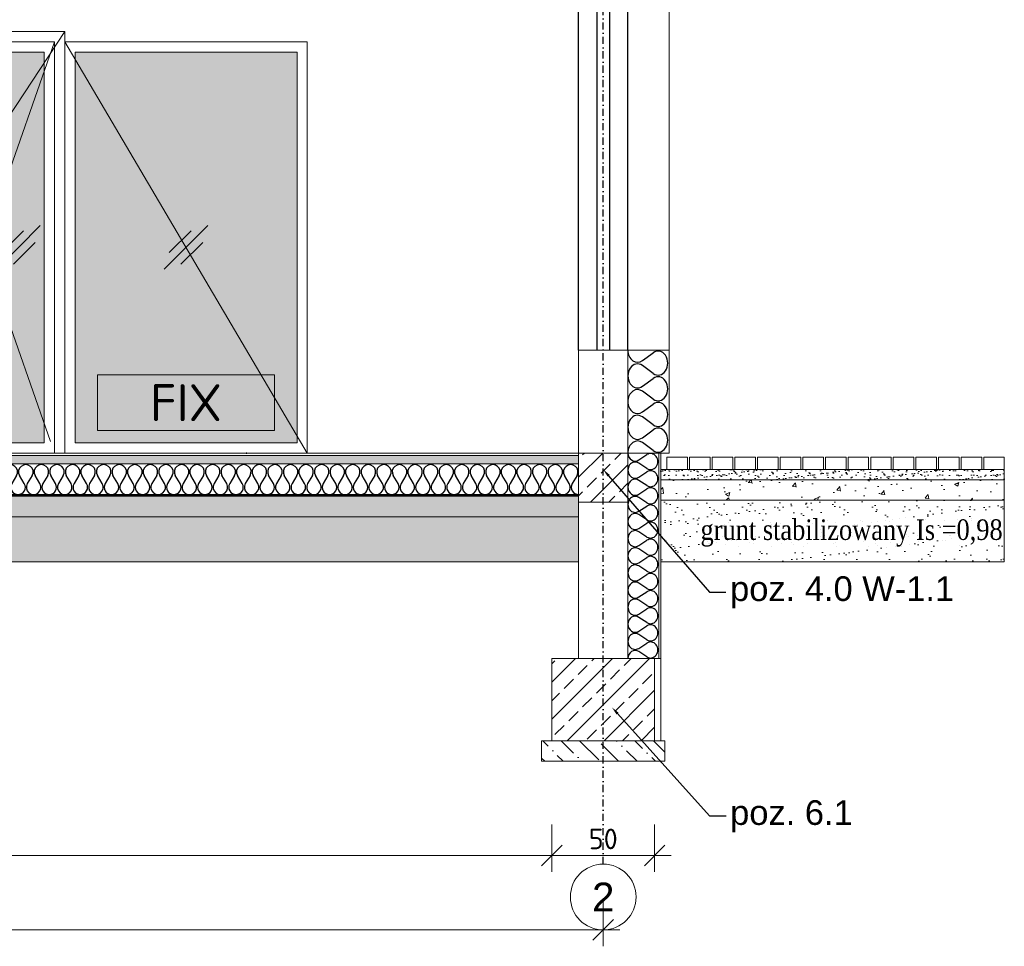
# Model space of a CAD drawing. Header units: millimetres. Extents: x 30042 to 52526, y 144 to 6858.
# Tile 22 of 28: x 42329 to 42808, y 3952 to 4402. Entities that reach past the tile are written whole.
import ezdxf
from ezdxf import colors
from ezdxf.entities.mleader import LeaderData, LeaderLine
from ezdxf.enums import TextEntityAlignment as Align
from ezdxf.math import Vec2, Vec3

# ---------------------------------------------------------------- set-up
doc = ezdxf.new("R2010")
doc.units = ezdxf.units.MM
doc.header["$LTSCALE"] = 100
for name, pattern in [('ArcadiaLine11650385385916647520', [4, 2, -2]), ('DASHED2', [9.525, 6.35, -3.175]), ('MO', [0.7, 0.35, -0.17, 0.01, -0.17])]:
    doc.linetypes.add(name, pattern=pattern)
for name, color, linetype in [('A-DRZ', 3, 'Continuous'), ('BD_itc', 1, 'Continuous'), ('BD_osm', 1, 'MO'), ('opisy', 7, 'Continuous')]:
    doc.layers.add(name, color=color, linetype=linetype)
for name, color, linetype, lineweight in [('elewacje', 7, 'Continuous', 9), ('sciany_wew', 7, 'Continuous', 18), ('sciany_zew', 7, 'Continuous', 35), ('stolarka', 7, 'Continuous', 5)]:
    doc.layers.add(name, color=color, linetype=linetype, lineweight=lineweight)
doc.layers.add('pomocnicza', color=6, linetype='Continuous', lineweight=20, plot=False)
doc.styles.add('BIKTS', font='bikromsw.shx', dxfattribs={"width": 0.85})
doc.styles.add('ISO', font='isocpeur.ttf')
doc.styles.add('ISOC', font='isocpeur.ttf')
doc.styles.add('R_G ISOC', font='isocpeur.ttf')
doc.styles.get("Standard").update_dxf_attribs({"font": 'arial.ttf'})
doc.dimstyles.new('Ł_B 1-50', dxfattribs={"dimtxt": 10, "dimasz": 10, "dimexe": 8, "dimexo": 1, "dimgap": 3, "dimtad": 1, "dimdec": 0, "dimrnd": 0.5, "dimzin": 1, "dimdsep": 46, "dimtxsty": 'ISO', "dimblk": 'OBLIQUE', "dimcen": 10, "dimdle": 8, "dimclrd": 256, "dimclre": 256, "dimclrt": 7, "dimadec": 0, "dimazin": 0, "dimtfac": 1, "dimtdec": 0, "dimtix": 1, "dimtmove": 0, "dimatfit": 2, "dimfxl": 15, "dimfxlon": 1, "dimlwd": -1, "dimlwe": -1, "dimarcsym": 2})

# ---------------------------------------------------------------- blocks, each defined once
blk = doc.blocks.new('3kreseczki szyby')
at = {"layer": 'stolarka', "lineweight": 5}
for points in [[(-10.61, -10.61), (10.61, 10.61)], [(-8.13, -2.47), (2.47, 8.13)], [(-2.47, -8.13), (8.13, 2.47)]]:
    blk.add_lwpolyline(points, dxfattribs=at)
blk = doc.blocks.new('klamka')
at = {"layer": 'stolarka'}
h = blk.add_hatch(color=250, dxfattribs=at)
h.dxf.hatch_style = 1
h.paths.add_polyline_path([(1.5, 17, 0.414214), (0.5, 18), (-0.5, 18, 0.414214), (-1.5, 17), (-1.5, 13.96), (-0.38, 13.96, -0.414214), (0.12, 13.46), (0.12, 12.96), (-1.5, 12.96), (-1.5, 1, 0.414214), (-0.5, 0), (0.5, 0, 0.414214), (1.5, 1)])
h.paths.add_polyline_path([(-0.1, 7.49), (0.1, 7.49, -0.414214), (0.4, 7.19), (0.4, 5.79, -0.414214), (0.1, 5.49), (-0.1, 5.49, -0.414214), (-0.4, 5.79), (-0.4, 7.19, -0.414214)], flags=16)
h = blk.add_hatch(color=250, dxfattribs=at)
h.dxf.hatch_style = 1
edge = h.paths.add_edge_path()
edge.add_line((-0.38, 13.96), (-7.88, 13.96))
edge.add_line((-7.88, 13.96), (-7.88, 13.46))
edge.add_arc((-7.38, 13.46), 0.5, 180, 270)
edge.add_line((-7.38, 12.96), (0.12, 12.96))
edge.add_line((0.12, 12.96), (0.12, 13.46))
edge.add_arc((-0.38, 13.46), 0.5, 0, 90)
h = blk.add_hatch(color=9, dxfattribs=at)
h.dxf.hatch_style = 1
h.paths.add_polyline_path([(0.4, 7.19, 0.414214), (0.1, 7.49), (-0.1, 7.49, 0.414214), (-0.4, 7.19), (-0.4, 5.79, 0.414214), (-0.1, 5.49), (0.1, 5.49, 0.414214), (0.4, 5.79)])
blk.add_lwpolyline([(-1.5, 13.96), (-1.5, 17, -0.414214), (-0.5, 18), (0.5, 18, -0.414214), (1.5, 17), (1.5, 1, -0.414214), (0.5, 0), (-0.5, 0, -0.414214), (-1.5, 1), (-1.5, 12.96)], format="xyb", dxfattribs=at)
for points in [[(-0.38, 13.96), (-7.88, 13.96), (-7.88, 13.46, 0.414214), (-7.38, 12.96), (0.12, 12.96), (0.12, 13.46, 0.414214)], [(0.1, 5.49), (-0.1, 5.49, -0.414214), (-0.4, 5.79), (-0.4, 7.19, -0.414214), (-0.1, 7.49), (0.1, 7.49, -0.414214), (0.4, 7.19), (0.4, 5.79, -0.414214)]]:
    blk.add_lwpolyline(points, format="xyb", close=True, dxfattribs=at)
blk = doc.blocks.new('drzwi 135x200 białe')
at = {"layer": 'elewacje', "true_color": 0x7fbfff}
h = blk.add_hatch(color=151, dxfattribs=at)
h.dxf.hatch_style = 1
h.paths.add_polyline_path([(10, 195), (90, 195), (90, 90), (10, 90)])
h.paths.add_polyline_path([(100, 195), (125, 195), (125, 5), (100, 5)])
h.paths.add_polyline_path([(10, 85), (90, 85), (90, 5), (10, 5)])
at = {"layer": 'pomocnicza'}
blk.add_lwpolyline([(135, 205), (0, 0)], dxfattribs=at)
at = {"layer": 'stolarka'}
for points in [[(0, 205), (135, 205), (135, 0), (0, 0)], [(5, 200), (95, 200), (95, 0), (5, 0)], [(95, 200), (130, 200), (130, 0), (95, 0)], [(10, 195), (90, 195), (90, 90), (10, 90)], [(100, 195), (125, 195), (125, 5), (100, 5)], [(10, 85), (90, 85), (90, 5), (10, 5)]]:
    blk.add_lwpolyline(points, close=True, dxfattribs=at)
blk.add_lwpolyline([(5, 200), (95, 200), (95, 0)], dxfattribs=at)
at = {"layer": 'stolarka', "linetype": 'ArcadiaLine11650385385916647520', "ltscale": 0.5}
for points in [[(5, 200), (95, 100), (5, 0)], [(130, 200), (95, 100), (130, 0)]]:
    blk.add_lwpolyline(points, dxfattribs=at)
at = {"layer": 'elewacje'}
for p in [(50, 142.5), (112.5, 100), (50, 45)]:
    blk.add_blockref('3kreseczki szyby', p, dxfattribs=at)
at = {"layer": 'stolarka'}
blk.add_blockref('klamka', (92.5, 82), dxfattribs=at)
blk = doc.blocks.new('*T194')
at = {"layer": 'stolarka', "color": 0, "linetype": 'ByBlock', "lineweight": -2, "transparency": 16777216}
for p, q in [((0, 0), (85.99, 0)), ((0, 0), (0, -27)), ((85.99, 0), (85.99, -27)), ((0, -27), (85.99, -27))]:
    blk.add_line(p, q, dxfattribs=at)
at = {"layer": 'stolarka', "color": 0, "transparency": 16777216, "insert": (43, -13.5), "char_height": 18, "width": 82.9912, "attachment_point": 5, "style": 'R_G ISOC'}
blk.add_mtext('FIX', dxfattribs=at)
blk = doc.blocks.new('okno 118x200 fix')
at = {"layer": 'elewacje', "true_color": 0x7fbfff}
h = blk.add_hatch(color=151, dxfattribs=at)
h.dxf.hatch_style = 1
h.paths.add_polyline_path([(5, 195), (113, 195), (113, 5), (5, 5)])
at = {"layer": 'pomocnicza'}
blk.add_lwpolyline([(0, 200), (118, 0)], dxfattribs=at)
at = {"layer": 'stolarka'}
for points in [[(0, 200), (118, 200), (118, 0), (0, 0)], [(5, 195), (113, 195), (113, 5), (5, 5)]]:
    blk.add_lwpolyline(points, close=True, dxfattribs=at)
blk.add_blockref('*T194', (16, 38))
at = {"layer": 'elewacje'}
blk.add_blockref('3kreseczki szyby', (59, 100), dxfattribs=at)
blk = doc.blocks.new('IZ-OC2')
blk.add_lwpolyline([(0, 0, 0.579795), (0.202, 0.353), (0.048, 0.616, -1.746806), (0.452, 0.616), (0.298, 0.353, 1.746806), (0.702, 0.353), (0.548, 0.616, -1.746806), (0.952, 0.616), (0.798, 0.353, 0.579795), (1, 0)], format="xyb")
blk = doc.blocks.new('*U566')
blk.add_point((0, 0))
at = {"style": 'ISOC', "flags": 2}
blk.add_attdef('WYSOKOŚĆ', text='', height=10, dxfattribs=at).set_placement((-783.78, -126.67), align=Align.BOTTOM_LEFT)
blk = doc.blocks.new('_Oblique')
at = {"color": 0, "linetype": 'ByBlock', "lineweight": -2}
blk.add_line((-0.5, -0.5), (0.5, 0.5), dxfattribs=at)
blk = doc.blocks.new('*D624')
at = {"layer": 'Defpoints', "color": 0, "transparency": 16777216}
for p in [(41588.61, 4051.59), (42612.61, 4051.59), (42612.61, 3959.59)]:
    blk.add_point(p, dxfattribs=at)
at = {"layer": 'sciany_wew', "transparency": 16777216}
for p, q in [((41588.61, 3974.59), (41588.61, 3951.59)), ((42612.61, 3974.59), (42612.61, 3951.59)), ((41580.61, 3959.59), (42620.61, 3959.59))]:
    blk.add_line(p, q, dxfattribs=at)
at = {"layer": 'sciany_wew', "transparency": 16777216, "xscale": 10, "yscale": 10, "zscale": 10, "rotation": 180}
blk.add_blockref('_Oblique', (41588.61, 3959.59), dxfattribs=at)
at = {"layer": 'sciany_wew', "transparency": 16777216, "xscale": 10, "yscale": 10, "zscale": 10}
blk.add_blockref('_Oblique', (42612.61, 3959.59), dxfattribs=at)
at = {"layer": 'sciany_wew', "color": 7, "transparency": 16777216, "insert": (42100.61, 3967.59), "char_height": 10, "attachment_point": 5, "style": 'ISO'}
blk.add_mtext('1024', dxfattribs=at)
blk = doc.blocks.new('*D626')
at = {"layer": 'Defpoints', "color": 0, "transparency": 16777216}
for p in [(41613.61, 4051.59), (42587.61, 4051.59), (42587.61, 3995.82)]:
    blk.add_point(p, dxfattribs=at)
at = {"layer": 'sciany_wew', "transparency": 16777216}
for p, q in [((41613.61, 4010.82), (41613.61, 3987.82)), ((42587.61, 4010.82), (42587.61, 3987.82)), ((41605.61, 3995.82), (42595.61, 3995.82))]:
    blk.add_line(p, q, dxfattribs=at)
at = {"layer": 'sciany_wew', "transparency": 16777216, "xscale": 10, "yscale": 10, "zscale": 10, "rotation": 180}
blk.add_blockref('_Oblique', (41613.61, 3995.82), dxfattribs=at)
at = {"layer": 'sciany_wew', "transparency": 16777216, "xscale": 10, "yscale": 10, "zscale": 10}
blk.add_blockref('_Oblique', (42587.61, 3995.82), dxfattribs=at)
at = {"layer": 'sciany_wew', "color": 7, "transparency": 16777216, "insert": (42100.61, 4003.82), "char_height": 10, "attachment_point": 5, "style": 'ISO'}
blk.add_mtext('974', dxfattribs=at)
blk = doc.blocks.new('*D627')
at = {"layer": 'Defpoints', "color": 0, "transparency": 16777216}
for p in [(42587.61, 4051.59), (42637.61, 4051.59), (42637.61, 3995.82)]:
    blk.add_point(p, dxfattribs=at)
at = {"layer": 'sciany_wew', "transparency": 16777216}
for p, q in [((42587.61, 4010.82), (42587.61, 3987.82)), ((42637.61, 4010.82), (42637.61, 3987.82)), ((42579.61, 3995.82), (42645.61, 3995.82))]:
    blk.add_line(p, q, dxfattribs=at)
at = {"layer": 'sciany_wew', "transparency": 16777216, "xscale": 10, "yscale": 10, "zscale": 10, "rotation": 180}
blk.add_blockref('_Oblique', (42587.61, 3995.82), dxfattribs=at)
at = {"layer": 'sciany_wew', "transparency": 16777216, "xscale": 10, "yscale": 10, "zscale": 10}
blk.add_blockref('_Oblique', (42637.61, 3995.82), dxfattribs=at)
at = {"layer": 'sciany_wew', "color": 7, "transparency": 16777216, "insert": (42612.61, 4003.82), "char_height": 10, "attachment_point": 5, "style": 'ISO'}
blk.add_mtext('50', dxfattribs=at)

msp = doc.modelspace()

# ---------------------------------------------------------------- hatches: boundary and pattern name
at = {"layer": 'sciany_wew'}
h = msp.add_hatch(dxfattribs=at)
h.set_pattern_fill('ANSI33', color=256, scale=2, style=0)
h.set_pattern_definition([(45, (1758.108, 156.33), (-8.980256, 8.980256), []), (45, (1767.088, 156.33), (-8.980256, 8.980256), [6.35, -3.175])])
h.paths.add_polyline_path([(42600.61, 4167.59), (42624.61, 4167.59), (42624.61, 4191.59), (42600.61, 4191.59)])
h = msp.add_hatch(dxfattribs=at)
h.set_pattern_fill('ANSI33', color=256, scale=2, style=0)
h.set_pattern_definition([(45, (1024, 0), (-8.980256, 8.980256), []), (45, (1032.98, 0), (-8.980256, 8.980256), [6.35, -3.175])])
h.paths.add_polyline_path([(42587.61, 4051.59), (42637.61, 4051.59), (42637.61, 4091.59), (42587.61, 4091.59)])
h = msp.add_hatch(dxfattribs=at)
h.set_pattern_fill('ANSI36', color=256, scale=2, angle=90, style=0)
h.set_pattern_definition([(135, (1024, 0), (-12.3478522, 3.367596), [15.875, -3.175, 0, -3.175])])
h.paths.add_polyline_path([(42582.61, 4041.59), (42642.61, 4041.59), (42642.61, 4051.59), (42582.61, 4051.59)])
at = {"layer": 'sciany_zew', "lineweight": 5}
h = msp.add_hatch(dxfattribs=at)
h.set_pattern_fill('ANSI36', color=256, style=0)
h.set_pattern_definition([(45, (10431.4953, 1359.7747), (1.68379802, 6.17392608), [7.9375, -1.5875, 0, -1.5875])])
h.paths.add_polyline_path([(41600.61, 4190.39), (42600.61, 4190.39), (42600.61, 4186.39), (41600.61, 4186.39)])
h = msp.add_hatch(dxfattribs=at)
h.set_pattern_fill('AR-SAND', color=256, scale=0.75, style=0)
h.set_pattern_definition([(37.5, (10960.5027, 1357.781), (-0.14173506, 4.33535348), [0, -3.42, 0, -3.825, 0, -3.65625]), (7.5, (10960.503, 1357.781), (3.9819976, 6.3498286), [0, -1.845, 0, -3.0825, 0, -1.18125]), (327.5, (10957.7352, 1357.781), (7.0068192, 0.01273287), [0, -1.125, 0, -4.05, 0, -5.2875]), (317.5, (10957.735, 1357.781), (6.7637849, 1.97477), [0, -0.5625, 0, -2.655, 0, -3.0375])])
h.paths.add_polyline_path([(42640.61, 4183.6), (42807.74, 4183.6), (42807.74, 4178.6), (42640.61, 4178.6)])
h = msp.add_hatch(dxfattribs=at)
h.set_pattern_fill('AR-CONC', color=256, style=0)
h.set_pattern_definition([(50, (10960.503, 1357.781), (21.517849, -1.882537), [2.25, -24.75]), (355, (10960.503, 1357.78), (-4.162544, 22.565759), [1.8, -19.8]), (100.451, (10962.296, 1357.624), (17.355417, 20.683103), [1.91221, -21.0343]), (46.1842, (10960.503, 1363.78), (32.017229, -4.965535), [3.375, -37.125]), (96.6356, (10963.17, 1363.367), (28.039933, 29.2235), [2.86831, -31.5514]), (351.184, (10960.503, 1363.78), (28.03992, 29.22351), [2.7, -29.7]), (21, (10963.503, 1362.281), (17.907263, -12.078564), [2.25, -24.75]), (326, (10963.503, 1362.28), (7.299454, 21.754499), [1.8, -19.8]), (71.4514, (10964.995, 1361.274), (25.20669, 9.675952), [1.91221, -21.0343]), (37.5, (10960.503, 1357.781), (0.3647957, 9.9868156), [0, -19.56, 0, -20.1, 0, -19.875]), (7.5, (10960.503, 1357.781), (7.892086, 11.8323514), [0, -11.46, 0, -19.11, 0, -7.575]), (327.5, (10953.813, 1357.781), (16.014673, -0.6766462), [0, -7.5, 0, -23.4, 0, -31.05]), (317.5, (10950.813, 1357.781), (17.495585, 3.0031495), [0, -9.75, 0, -15.54, 0, -22.05])])
h.paths.add_polyline_path([(42640.61, 4178.6), (42807.74, 4178.6), (42807.74, 4168.6), (42640.61, 4168.6)])
h = msp.add_hatch(dxfattribs=at)
h.set_pattern_fill('ANSI36', color=256, scale=2, style=0)
h.set_pattern_definition([(45, (10431.495, 1356.775), (3.367596, 12.3478522), [15.875, -3.175, 0, -3.175])])
h.paths.add_polyline_path([(41600.61, 4170.51), (42600.61, 4170.51), (42600.61, 4160.51), (41600.61, 4160.51)])
h = msp.add_hatch(dxfattribs=at)
h.set_pattern_fill('AR-SAND', color=2, scale=0.2, style=0)
h.set_pattern_definition([(37.5, (24187.92, -1888.917), (-0.3200063, 9.7882647), [0, -7.7216, 0, -8.636, 0, -8.255]), (7.5, (24187.92, -1888.917), (8.990466, 14.336502), [0, -4.1656, 0, -6.9596, 0, -2.667]), (327.5, (24181.672, -1888.917), (15.8198474, 0.0287437), [0, -2.54, 0, -9.144, 0, -11.938]), (317.5, (24181.672, -1888.917), (15.271129, 4.458586), [0, -1.27, 0, -5.9944, 0, -6.858])])
h.paths.add_polyline_path([(42640.61, 4168.49), (42807.74, 4168.6), (42807.74, 4138.59), (42640.61, 4138.6)])
h = msp.add_hatch(dxfattribs=at)
h.set_pattern_fill('AR-SAND', color=2, scale=0.2, style=0)
h.set_pattern_definition([(37.5, (24468.92, -1888.923), (-0.3200063, 9.7882647), [0, -7.7216, 0, -8.636, 0, -8.255]), (7.5, (24468.92, -1888.923), (8.990466, 14.336502), [0, -4.1656, 0, -6.9596, 0, -2.667]), (327.5, (24462.672, -1888.923), (15.8198474, 0.0287437), [0, -2.54, 0, -9.144, 0, -11.938]), (317.5, (24462.672, -1888.923), (15.271129, 4.458586), [0, -1.27, 0, -5.9944, 0, -6.858])])
h.paths.add_polyline_path([(41600.61, 4160.51), (42600.61, 4160.51), (42600.61, 4138.71), (41600.61, 4138.71)])

# ---------------------------------------------------------------- linework, layer by layer
at = {"color": 4, "linetype": 'DASHED2', "lineweight": 5, "ltscale": 0.5}
for p, q in [((42640.61, 4191.59), (42640.61, 4051.59)), ((42600.61, 4170.81), (41600.61, 4170.81))]:
    msp.add_line(p, q, dxfattribs=at)
at = {"lineweight": 5}
msp.add_line((42807.36, 4183.6), (42643.61, 4183.6), dxfattribs=at)
at = {"color": 4, "linetype": 'DASHED2', "lineweight": 5}
msp.add_line((42600.61, 4171.12), (41600.61, 4171.12), dxfattribs=at)
at = {"layer": 'A-DRZ', "color": 1}
for points in [[(42600.61, 4241.59), (42600.61, 4477.59)], [(42624.61, 4241.59), (42624.61, 4477.59)]]:
    msp.add_lwpolyline(points, dxfattribs=at)
at = {"layer": 'A-DRZ'}
msp.add_lwpolyline([(42609.71, 4241.59), (42609.71, 4477.59), (42615.71, 4477.59), (42615.71, 4241.59)], dxfattribs=at)
at = {"layer": 'BD_osm', "ltscale": 0.1}
msp.add_lwpolyline([(42612.61, 3991.59), (42612.61, 4841.59)], dxfattribs=at)
msp.add_lwpolyline([(42612.61, 3991.59), (42612.61, 4841.59)], dxfattribs=at)
at = {"layer": 'opisy', "lineweight": 5}
msp.add_circle((42612.61, 3975.59), 16, dxfattribs=at)
at = {"layer": 'sciany_wew'}
msp.add_line((42637.61, 4091.59), (42640.61, 4091.59), dxfattribs=at)
for points in [[(42644.61, 4241.59), (42644.61, 4477.59), (42624.61, 4477.59)], [(42624.61, 4191.59), (42644.61, 4191.59), (42644.61, 4281.59)], [(42600.61, 4191.59), (42600.61, 4241.59), (42644.61, 4241.59)], [(42624.61, 4191.59), (42644.61, 4191.59), (42644.61, 4241.59)], [(42600.61, 4191.59), (41600.61, 4191.59)]]:
    msp.add_lwpolyline(points, dxfattribs=at)
at = {"layer": 'sciany_wew', "lineweight": 5}
for points in [[(42600.61, 4191.59), (42600.61, 4241.59)], [(42624.61, 4241.59), (42624.61, 4191.59), (42600.61, 4191.59)], [(42624.61, 4091.59), (42624.61, 4191.59), (42600.61, 4191.59), (42600.61, 4091.59)], [(42639.61, 4191.59), (42639.61, 4091.59)]]:
    msp.add_lwpolyline(points, dxfattribs=at)
at = {"layer": 'sciany_wew'}
for points in [[(42600.61, 4167.59), (42624.61, 4167.59), (42624.61, 4191.59), (42600.61, 4191.59)], [(42587.61, 4051.59), (42637.61, 4051.59), (42637.61, 4091.59), (42587.61, 4091.59)], [(42582.61, 4041.59), (42642.61, 4041.59), (42642.61, 4051.59), (42582.61, 4051.59)]]:
    msp.add_lwpolyline(points, close=True, dxfattribs=at)
at = {"layer": 'sciany_zew', "lineweight": 5}
for points in [[(41600.61, 4190.39), (42600.61, 4190.39), (42600.61, 4186.39), (41600.61, 4186.39)], [(42643.61, 4183.6), (42653.61, 4183.6), (42653.61, 4189.6), (42643.61, 4189.6)], [(42654.61, 4183.6), (42664.61, 4183.6), (42664.61, 4189.6), (42654.61, 4189.6)], [(42665.61, 4183.6), (42675.61, 4183.6), (42675.61, 4189.6), (42665.61, 4189.6)], [(42676.61, 4183.6), (42686.61, 4183.6), (42686.61, 4189.6), (42676.61, 4189.6)], [(42687.74, 4183.6), (42697.74, 4183.6), (42697.74, 4189.6), (42687.74, 4189.6)], [(42698.74, 4183.6), (42708.74, 4183.6), (42708.74, 4189.6), (42698.74, 4189.6)], [(42709.74, 4183.6), (42719.74, 4183.6), (42719.74, 4189.6), (42709.74, 4189.6)], [(42720.74, 4183.6), (42730.74, 4183.6), (42730.74, 4189.6), (42720.74, 4189.6)], [(42731.74, 4183.6), (42741.74, 4183.6), (42741.74, 4189.6), (42731.74, 4189.6)], [(42742.74, 4183.6), (42752.74, 4183.6), (42752.74, 4189.6), (42742.74, 4189.6)], [(42753.74, 4183.6), (42763.74, 4183.6), (42763.74, 4189.6), (42753.74, 4189.6)], [(42764.74, 4183.6), (42774.74, 4183.6), (42774.74, 4189.6), (42764.74, 4189.6)], [(42775.74, 4183.6), (42785.74, 4183.6), (42785.74, 4189.6), (42775.74, 4189.6)], [(42786.74, 4183.6), (42796.74, 4183.6), (42796.74, 4189.6), (42786.74, 4189.6)], [(42797.74, 4183.6), (42807.74, 4183.6), (42807.74, 4189.6), (42797.74, 4189.6)], [(41600.61, 4186.39), (42600.61, 4186.39), (42600.61, 4171.39), (41600.61, 4171.39)], [(42640.61, 4183.6), (42807.74, 4183.6), (42807.74, 4178.6), (42640.61, 4178.6)], [(42640.61, 4178.6), (42807.74, 4178.6), (42807.74, 4168.6), (42640.61, 4168.6)], [(41600.61, 4170.51), (42600.61, 4170.51), (42600.61, 4160.51), (41600.61, 4160.51)], [(42640.61, 4168.49), (42807.74, 4168.6), (42807.74, 4138.59), (42640.61, 4138.6)], [(41600.61, 4160.51), (42600.61, 4160.51), (42600.61, 4138.71), (41600.61, 4138.71)]]:
    msp.add_lwpolyline(points, close=True, dxfattribs=at)

# ---------------------------------------------------------------- block references
msp.add_blockref('*U566', (42438.99, 4191.59))
at = {"layer": 'BD_itc', "rotation": 270, "row_count": 1, "row_spacing": 0}
for p, xscale, yscale, zscale, column_count, column_spacing in [((42624.61, 4241.59), 25, 20, 25, 2, 25), ((42624.61, 4191.59), 16.66666666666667, 15, 16.66666666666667, 6, 16.66666666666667)]:
    msp.add_blockref('IZ-OC2', p, dxfattribs=dict(at, xscale=xscale, yscale=yscale, zscale=zscale, column_count=column_count, column_spacing=column_spacing))
at = {"layer": 'BD_itc', "xscale": 15.15151515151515, "yscale": 15, "zscale": 15.15151515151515, "row_count": 1, "column_count": 66, "row_spacing": 0, "column_spacing": 15.15151515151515}
msp.add_blockref('IZ-OC2', (41600.61, 4171.39), dxfattribs=at)
at = {"layer": 'sciany_wew'}
for name, p in [('drzwi 135x200 białe', (42215.61, 4191.59)), ('okno 118x200 fix', (42350.61, 4191.59))]:
    msp.add_blockref(name, p, dxfattribs=at)

# ---------------------------------------------------------------- texts
at = {"layer": 'opisy', "lineweight": 5, "insert": (42612.61, 3975.59), "char_height": 14, "attachment_point": 5}
msp.add_mtext_dynamic_manual_height_columns('2', width=22.5475, gutter_width=70, heights=[14], dxfattribs=at)
at = {"layer": 'sciany_zew', "lineweight": 5, "insert": (42659.93, 4159.3), "char_height": 10, "width": 168.7937, "attachment_point": 1, "style": 'BIKTS'}
msp.add_mtext('{\\fTimes New Roman|b0|i0|c238|p18;grunt stabilizowany Is =0,98}', dxfattribs=at)

# ---------------------------------------------------------------- dimensions: what is measured, and where the dimension line sits
at = {"layer": 'sciany_wew'}
for base, p1, p2, picture, middle in [((42612.61, 3959.59), (41588.61, 4051.59), (42612.61, 4051.59), '*D624', (42100.61, 3967.59)), ((42587.61, 3995.82), (41613.61, 4051.59), (42587.61, 4051.59), '*D626', (42100.61, 4003.82)), ((42637.61, 3995.82), (42587.61, 4051.59), (42637.61, 4051.59), '*D627', (42612.61, 4003.82))]:
    dim = msp.add_linear_dim(base=base, p1=p1, p2=p2, dimstyle='Ł_B 1-50', dxfattribs=at)
    dim.commit()
    dim.dimension.update_dxf_attribs({"geometry": picture, "text_midpoint": middle})

# ---------------------------------------------------------------- leaders
ml = msp.add_multileader_mtext('Standard')
ml.set_content('poz. 4.0 W-1.1', color=256)
ml.set_leader_properties()
ml.build(insert=Vec2(0, 0))
ctx = ml.context
ctx.base_point, ctx.char_height, ctx.plane_origin = Vec3(42672.33, 4123.92), 12, Vec3(42628.57, 4062.52)
notes = []
notes.append((ctx, [(0, (1, 1, 0), (42664.33, 4123.92), (1, 0), 8, [(0, [(42612.61, 4183.56)], 0, [])])]))
ctx.mtext.insert, ctx.mtext.flow_direction = Vec3(42674.33, 4131.59), 5
at = {"color": 3}
ml = msp.add_multileader_mtext('Standard', dxfattribs=at)
ml.set_content('poz. 6.1', color=3)
ml.set_leader_properties()
ml.build(insert=Vec2(0, 0))
ctx = ml.context
ctx.base_point, ctx.char_height, ctx.plane_origin = Vec3(42672.35, 4014.99), 12, Vec3(42616.71, 3929.99)
notes.append((ctx, [(0, (1, 1, 0), (42664.35, 4014.99), (1, 0), 8, [(0, [(42616.88, 4067.8)], 0, [])])]))
ctx.mtext.insert, ctx.mtext.flow_direction = Vec3(42674.35, 4022.65), 5
for ctx, leaders in notes:
    for number, flags, end, landing, length, lines in leaders:
        leader = LeaderData()
        leader.index, (leader.has_last_leader_line, leader.has_dogleg_vector, leader.attachment_direction) = number, flags
        leader.last_leader_point, leader.dogleg_vector, leader.dogleg_length = Vec3(end), Vec3(landing), length
        for number, points, colour, breaks in lines:
            line = LeaderLine()
            line.index, line.vertices, line.color, line.breaks = number, Vec3.list(points), colors.encode_raw_color(colour), breaks
            leader.lines.append(line)
        ctx.leaders.append(leader)

doc.saveas('drawing.dxf')
